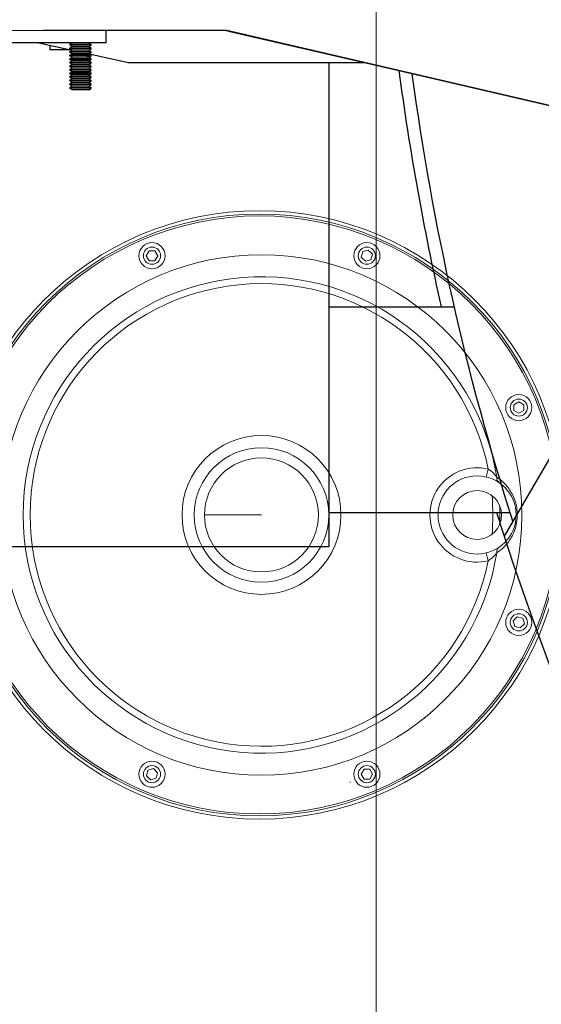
# Model space of a CAD drawing. Extents: x 0 to 796, y 0 to 496.
# Tile 98 of 242: x 82 to 90, y 405 to 419. Entities that reach past the tile are written whole.
import ezdxf

# ---------------------------------------------------------------- set-up
doc = ezdxf.new("R2010")
doc.units = 0
doc.header["$LTSCALE"] = 12
doc.header["$MEASUREMENT"] = 0
doc.header["$PDMODE"] = 1
doc.layers.get('0').update_dxf_attribs({"linetype": 'CONTINUOUS'})
doc.layers.get('Defpoints').update_dxf_attribs({"linetype": 'CONTINUOUS'})
doc.layers.add('D', color=2, linetype='CONTINUOUS')
doc.layers.add('X', color=1, linetype='CONTINUOUS')
doc.styles.get("Standard").update_dxf_attribs({"font": 'SIMPLEX.SHX', "width": 0.875})
doc.dimstyles.get("Standard").update_dxf_attribs({"dimscale": 28, "dimtxt": 0.125, "dimasz": 0.125, "dimexe": 0.04375, "dimexo": 0.0625, "dimgap": 0.04375, "dimtad": 0, "dimtih": 1, "dimtoh": 1, "dimdec": 4, "dimzin": 12, "dimdsep": 46, "dimlunit": 5, "dimtxsty": 'Standard', "dimcen": 0, "dimclrd": 256, "dimclre": 256, "dimclrt": 256, "dimadec": 1, "dimazin": 3, "dimtfac": 0.875, "dimtdec": 4, "dimtofl": 0, "dimtmove": 0, "dimatfit": 2, "dimfxl": 1, "dimtolj": 1, "dimtzin": 12, "dimlwd": 13, "dimlwe": 13, "dimarcsym": 0})

# ---------------------------------------------------------------- blocks, each defined once
blk = doc.blocks.new('*D112')
at = {"layer": 'D', "lineweight": 13, "transparency": 16777216}
for p, q in [((170.025, 416.596), (170.025, 343.478)), ((55.588, 410.799), (55.588, 343.478)), ((59.088, 344.703), (104.253, 344.703)), ((166.525, 344.703), (121.359, 344.703))]:
    blk.add_line(p, q, dxfattribs=at)
at = {"layer": 'D', "transparency": 16777216}
for points in [[(59.088, 345.287), (59.088, 344.12), (55.588, 344.703)], [(166.525, 345.287), (166.525, 344.12), (170.025, 344.703)]]:
    blk.add_solid(points, dxfattribs=at)
at = {"layer": 'Defpoints', "color": 0, "transparency": 16777216}
for p in [(170.025, 418.346), (55.588, 412.549), (170.025, 344.703)]:
    blk.add_point(p, dxfattribs=at)
at = {"layer": 'D', "transparency": 16777216, "insert": (112.806, 344.703), "char_height": 3.5, "attachment_point": 5}
blk.add_mtext('\\A1;114{\\H0.875x;\\S1/2;}{}{\\C2;%%p1}', dxfattribs=at)
blk = doc.blocks.new('*D113')
at = {"layer": 'D', "lineweight": 13, "transparency": 16777216}
for p, q in [((87.505, 421.953), (87.505, 356.465)), ((164.505, 421.953), (164.505, 356.465)), ((91.005, 357.69), (122.301, 357.69)), ((161.005, 357.69), (129.709, 357.69))]:
    blk.add_line(p, q, dxfattribs=at)
at = {"layer": 'D', "transparency": 16777216}
for points in [[(91.005, 358.273), (91.005, 357.106), (87.505, 357.69)], [(161.005, 358.273), (161.005, 357.106), (164.505, 357.69)]]:
    blk.add_solid(points, dxfattribs=at)
at = {"layer": 'Defpoints', "color": 0, "transparency": 16777216}
for p in [(87.505, 423.703), (164.505, 423.703), (87.505, 357.69)]:
    blk.add_point(p, dxfattribs=at)
at = {"layer": 'D', "transparency": 16777216, "insert": (126.005, 357.69), "char_height": 3.5, "attachment_point": 5}
blk.add_mtext('\\A1;77', dxfattribs=at)
blk = doc.blocks.new('GASTRAIN TOP')
at = {"layer": 'X', "lineweight": 0}
for p, q in [((-71.499, 373.971), (-71.457, 374.043)), ((-71.457, 374.043), (-71.374, 374.043)), ((-71.374, 374.043), (-71.332, 373.971)), ((-68.342, 374.03), (-68.261, 374.052)), ((-68.261, 374.052), (-68.201, 373.993)), ((-71.457, 373.898), (-71.499, 373.971)), ((-71.374, 373.898), (-71.457, 373.898)), ((-71.332, 373.971), (-71.374, 373.898)), ((-68.364, 373.949), (-68.342, 374.03)), ((-68.304, 373.89), (-68.364, 373.949)), ((-68.223, 373.911), (-68.304, 373.89)), ((-68.201, 373.993), (-68.223, 373.911)), ((-66.14, 371.797), (-66.067, 371.839)), ((-66.14, 371.713), (-66.14, 371.797)), ((-66.067, 371.839), (-65.994, 371.797)), ((-65.994, 371.797), (-65.994, 371.713)), ((-66.067, 371.672), (-66.14, 371.713)), ((-65.994, 371.713), (-66.067, 371.672)), ((-66.513, 370.858), (-66.541, 370.742)), ((-66.23, 370.597), (-66.23, 370.597)), ((-66.23, 370.545), (-66.23, 370.545)), ((-66.23, 369.833), (-66.23, 369.833)), ((-66.541, 369.635), (-66.513, 369.52)), ((-66.148, 368.644), (-66.089, 368.703)), ((-66.126, 368.563), (-66.148, 368.644)), ((-66.089, 368.703), (-66.008, 368.682)), ((-65.986, 368.601), (-66.045, 368.541)), ((-66.008, 368.682), (-65.986, 368.601)), ((-66.045, 368.541), (-66.126, 368.563)), ((-71.497, 366.385), (-71.475, 366.466)), ((-71.475, 366.466), (-71.394, 366.488)), ((-71.394, 366.488), (-71.334, 366.429)), ((-71.334, 366.429), (-71.356, 366.348)), ((-68.366, 366.407), (-68.324, 366.48)), ((-68.324, 366.48), (-68.241, 366.48)), ((-68.241, 366.48), (-68.199, 366.407)), ((-71.437, 366.326), (-71.497, 366.385)), ((-71.356, 366.348), (-71.437, 366.326)), ((-68.528, 366.288), (-68.528, 366.296)), ((-68.324, 366.334), (-68.366, 366.407)), ((-68.241, 366.334), (-68.324, 366.334)), ((-68.199, 366.407), (-68.241, 366.334))]:
    blk.add_line(p, q, dxfattribs=at)
for centre, radius in [((-69.849, 370.189), 4.438), ((-69.849, 370.189), 4.39), ((-69.849, 370.189), 4.362), ((-71.416, 373.971), 0.191), ((-71.416, 373.971), 0.125), ((-68.282, 373.971), 0.191), ((-68.282, 373.971), 0.125), ((-69.819, 370.189), 3.797), ((-66.067, 371.755), 0.191), ((-66.067, 371.755), 0.125), ((-69.819, 370.189), 1.159), ((-69.819, 370.189), 0.981), ((-69.819, 370.189), 0.831), ((-66.675, 370.189), 0.57), ((-66.675, 370.189), 0.356), ((-66.067, 368.622), 0.191), ((-66.067, 368.622), 0.125), ((-71.416, 366.407), 0.191), ((-68.282, 366.407), 0.191), ((-71.416, 366.407), 0.125), ((-68.282, 366.407), 0.125)]:
    blk.add_circle(centre, radius, dxfattribs=at)
for centre, radius, start, end in [((-69.819, 370.189), 3.475, 9.1545, 350.8455), ((-69.819, 370.189), 3.374, 11.4346, 348.5654), ((-66.675, 370.189), 0.688, 76.3835, 283.6165), ((-69.819, 370.189), 3.374, 355.2046, 4.7954), ((-69.819, 370.189), 3.475, 357.7184, 2.2816)]:
    blk.add_arc(centre, radius, start, end, dxfattribs=at)
at = {"layer": 'X', "lineweight": 0, "extrusion": (2.34684e-16, 3.17617e-09, 1)}
blk.add_ellipse((-69.811, 370.189), major_axis=(2.905, 0), ratio=0, start_param=1.573815, end_param=1.863646, dxfattribs=at)
at = {"layer": 'X', "lineweight": 0}
for points, knots in [([(-66.388, 370.742), (-66.4, 370.757), (-66.436, 370.8), (-66.484, 370.84), (-66.513, 370.858)], [0, 0, 0, 0, 0.321244, 0.7495694, 0.7495694, 0.7495694, 0.7495694]), ([(-66.388, 369.636), (-66.358, 369.656), (-66.317, 369.687), (-66.24, 369.764), (-66.16, 369.87), (-66.086, 370.07), (-66.085, 370.258), (-66.111, 370.364), (-66.133, 370.431), (-66.177, 370.53), (-66.24, 370.614), (-66.317, 370.69), (-66.358, 370.722), (-66.388, 370.742)], [-4.373447, -4.373447, -4.373447, -4.373447, -3.904863, -3.748669, -3.12389, -2.499112, -1.874334, -1.640042, -1.561945, -1.249556, -0.624778, -0.468584, 0, 0, 0, 0]), ([(-66.513, 369.52), (-66.504, 369.525), (-66.496, 369.531), (-66.478, 369.544), (-66.469, 369.551), (-66.458, 369.561), (-66.455, 369.564), (-66.44, 369.577), (-66.429, 369.588), (-66.413, 369.606), (-66.407, 369.613), (-66.396, 369.626), (-66.392, 369.631), (-66.388, 369.636)], [0, 0, 0, 0, 0.1299406, 0.1299406, 0.2695078, 0.2695078, 0.321244, 0.321244, 0.5171149, 0.5171149, 0.6432777, 0.6432777, 0.7495694, 0.7495694, 0.7495694, 0.7495694])]:
    blk.add_open_spline(points, degree=3, knots=knots, dxfattribs=at)
for points in [[(-66.388, 370.742), (-66.391, 370.707), (-66.378, 370.676), (-66.354, 370.66)], [(-66.354, 369.718), (-66.378, 369.702), (-66.391, 369.67), (-66.388, 369.636)]]:
    blk.add_open_spline(points, degree=3, dxfattribs=at)

msp = doc.modelspace()

# ---------------------------------------------------------------- linework, layer by layer
at = {"extrusion": (-2.44929e-16, -1, -2.22045e-16)}
for p, q in [((86.81729, 418.76588), (86.81729, 411.70338)), ((93.07125, 418.20338), (89.3718, 411.85963)), ((86.81729, 415.20338), (88.64709, 415.20338)), ((86.81729, 412.20338), (89.45896, 412.20338)), ((86.81729, 411.70338), (79.75675, 411.70338))]:
    msp.add_line(p, q, dxfattribs=at)
for start, end in [(197.916453, 72.429247), (187.543611, 192.754804), (197.379617, 197.916453)]:
    msp.add_arc((126.00479, 423.70338), 38.5, start, end)
at = {"extrusion": (5.43852e-32, 2.22045e-16, -1)}
msp.add_arc((-126.00479, 423.70338), 38.3125, 342.335053, 352.351057, dxfattribs=at)
at = {"layer": 'X', "extrusion": (-2.44929e-16, -1, -2.22045e-16)}
for p, q in [((77.26325, 419.23158), (85.31913, 419.23693)), ((83.32343, 419.23311), (82.65713, 419.23266)), ((85.29845, 419.23442), (83.32343, 419.23311)), ((83.57087, 419.05647), (83.57075, 419.23327)), ((85.31025, 419.23442), (85.29845, 419.23442)), ((85.35535, 419.22398), (85.31025, 419.23442)), ((90.43583, 418.04625), (85.32722, 419.23601)), ((85.32844, 419.2336), (85.32889, 419.23562)), ((85.32932, 419.2334), (90.41626, 418.04988)), ((85.35535, 419.22398), (88.45034, 418.50727)), ((83.57087, 419.05647), (69.32087, 419.04701)), ((82.58607, 419.05582), (83.07158, 418.94844)), ((82.75479, 418.95338), (82.75479, 419.0185)), ((83.07267, 419.05258), (83.03963, 419.02941)), ((83.0854, 419.02944), (83.03963, 419.02941)), ((83.03964, 419.02323), (83.03963, 419.02941)), ((83.0854, 419.02326), (83.03964, 419.02323)), ((83.0727, 419.00011), (83.03964, 419.02323)), ((83.0727, 419.00011), (83.03967, 418.97694)), ((83.07267, 419.05258), (83.06758, 419.05614)), ((83.28298, 419.05272), (83.07267, 419.05258)), ((83.28302, 419.00024), (83.0727, 419.00011)), ((83.30637, 419.02959), (83.0854, 419.02944)), ((83.35214, 419.02343), (83.0854, 419.02326)), ((83.31907, 419.05274), (83.28298, 419.05272)), ((83.3191, 419.00027), (83.28302, 419.00024)), ((83.35213, 419.02962), (83.30637, 419.02959)), ((83.31907, 419.05274), (83.32415, 419.05631)), ((83.31907, 419.05274), (83.35213, 419.02962)), ((83.3191, 419.00027), (83.35214, 419.02343)), ((83.3191, 419.00027), (83.35217, 418.97715)), ((83.35214, 419.02343), (83.35213, 419.02962)), ((83.04925, 418.95338), (82.75479, 418.95338)), ((83.08543, 418.97697), (83.03967, 418.97694)), ((83.03967, 418.97075), (83.03967, 418.97694)), ((83.08544, 418.97078), (83.03967, 418.97075)), ((83.07274, 418.94763), (83.03967, 418.97075)), ((83.07274, 418.94763), (83.0397, 418.92447)), ((83.08547, 418.9245), (83.0397, 418.92447)), ((83.03971, 418.91828), (83.0397, 418.92447)), ((83.08547, 418.91831), (83.03971, 418.91828)), ((83.07277, 418.89516), (83.03971, 418.91828)), ((83.07277, 418.89516), (83.03974, 418.872)), ((83.0855, 418.87203), (83.03974, 418.872)), ((83.03974, 418.86581), (83.03974, 418.872)), ((83.08551, 418.86584), (83.03974, 418.86581)), ((83.07281, 418.84269), (83.03974, 418.86581)), ((83.28305, 418.94777), (83.07274, 418.94763)), ((83.28309, 418.8953), (83.07277, 418.89516)), ((83.3064, 418.97712), (83.08543, 418.97697)), ((83.35217, 418.97096), (83.08544, 418.97078)), ((83.30644, 418.92465), (83.08547, 418.9245)), ((83.35221, 418.91849), (83.08547, 418.91831)), ((83.30647, 418.87217), (83.0855, 418.87203)), ((83.35224, 418.86602), (83.08551, 418.86584)), ((83.31914, 418.9478), (83.28305, 418.94777)), ((83.31917, 418.89532), (83.28309, 418.8953)), ((83.35217, 418.97715), (83.3064, 418.97712)), ((83.3522, 418.92468), (83.30644, 418.92465)), ((83.35224, 418.8722), (83.30647, 418.87217)), ((83.31914, 418.9478), (83.35217, 418.97096)), ((83.31914, 418.9478), (83.3522, 418.92468)), ((83.31917, 418.89532), (83.35221, 418.91849)), ((83.31917, 418.89532), (83.35224, 418.8722)), ((83.31921, 418.84285), (83.35224, 418.86602)), ((83.3226, 418.89293), (83.89709, 418.76588)), ((83.35217, 418.97096), (83.35217, 418.97715)), ((83.35221, 418.91849), (83.3522, 418.92468)), ((83.35224, 418.86602), (83.35224, 418.8722)), ((83.07281, 418.84269), (83.03977, 418.81952)), ((83.08554, 418.81956), (83.03977, 418.81952)), ((83.03978, 418.81334), (83.03977, 418.81952)), ((83.08554, 418.81337), (83.03978, 418.81334)), ((83.07284, 418.79022), (83.03978, 418.81334)), ((83.07284, 418.79022), (83.03981, 418.76705)), ((83.08557, 418.76708), (83.03981, 418.76705)), ((83.03981, 418.76086), (83.03981, 418.76705)), ((83.08558, 418.76089), (83.03981, 418.76086)), ((83.07288, 418.73774), (83.03981, 418.76086)), ((83.07288, 418.73774), (83.03984, 418.71458)), ((83.08561, 418.71461), (83.03984, 418.71458)), ((83.03985, 418.70839), (83.03984, 418.71458)), ((83.08561, 418.70842), (83.03985, 418.70839)), ((83.07291, 418.68527), (83.03985, 418.70839)), ((83.28312, 418.84283), (83.07281, 418.84269)), ((83.28316, 418.79036), (83.07284, 418.79022)), ((83.28319, 418.73788), (83.07288, 418.73774)), ((83.30651, 418.8197), (83.08554, 418.81956)), ((83.35228, 418.81354), (83.08554, 418.81337)), ((83.30654, 418.76723), (83.08557, 418.76708)), ((83.35231, 418.76107), (83.08558, 418.76089)), ((83.30658, 418.71476), (83.08561, 418.71461)), ((83.35235, 418.7086), (83.08561, 418.70842)), ((83.31921, 418.84285), (83.28312, 418.84283)), ((83.31924, 418.79038), (83.28316, 418.79036)), ((83.31928, 418.73791), (83.28319, 418.73788)), ((83.35227, 418.81973), (83.30651, 418.8197)), ((83.35231, 418.76726), (83.30654, 418.76723)), ((83.35234, 418.71479), (83.30658, 418.71476)), ((83.31921, 418.84285), (83.35227, 418.81973)), ((83.31924, 418.79038), (83.35228, 418.81354)), ((83.31924, 418.79038), (83.35231, 418.76726)), ((83.31928, 418.73791), (83.35231, 418.76107)), ((83.31928, 418.73791), (83.35234, 418.71479)), ((83.31931, 418.68544), (83.35235, 418.7086)), ((83.35228, 418.81354), (83.35227, 418.81973)), ((83.35231, 418.76107), (83.35231, 418.76726)), ((83.35235, 418.7086), (83.35234, 418.71479)), ((83.89709, 418.76588), (87.33357, 418.76588)), ((83.07291, 418.68527), (83.03988, 418.66211)), ((83.08564, 418.66214), (83.03988, 418.66211)), ((83.03988, 418.65592), (83.03988, 418.66211)), ((83.08565, 418.65595), (83.03988, 418.65592)), ((83.07295, 418.6328), (83.03988, 418.65592)), ((83.07295, 418.6328), (83.03991, 418.60964)), ((83.08568, 418.60967), (83.03991, 418.60964)), ((83.03992, 418.60345), (83.03991, 418.60964)), ((83.08568, 418.60348), (83.03992, 418.60345)), ((83.07298, 418.58033), (83.03992, 418.60345)), ((83.07298, 418.58033), (83.03995, 418.55716)), ((83.28323, 418.68541), (83.07291, 418.68527)), ((83.28326, 418.63294), (83.07295, 418.6328)), ((83.2833, 418.58047), (83.07298, 418.58033)), ((83.30661, 418.66229), (83.08564, 418.66214)), ((83.35238, 418.65613), (83.08565, 418.65595)), ((83.30665, 418.60981), (83.08568, 418.60967)), ((83.35242, 418.60366), (83.08568, 418.60348)), ((83.31931, 418.68544), (83.28323, 418.68541)), ((83.31935, 418.63296), (83.28326, 418.63294)), ((83.31938, 418.58049), (83.2833, 418.58047)), ((83.35238, 418.66232), (83.30661, 418.66229)), ((83.35241, 418.60984), (83.30665, 418.60981)), ((83.31931, 418.68544), (83.35238, 418.66232)), ((83.31935, 418.63296), (83.35238, 418.65613)), ((83.31935, 418.63296), (83.35241, 418.60984)), ((83.31938, 418.58049), (83.35242, 418.60366)), ((83.31938, 418.58049), (83.35245, 418.55737)), ((83.35238, 418.65613), (83.35238, 418.66232)), ((83.35242, 418.60366), (83.35241, 418.60984)), ((83.08571, 418.55719), (83.03995, 418.55716)), ((83.03995, 418.55098), (83.03995, 418.55716)), ((83.08572, 418.55101), (83.03995, 418.55098)), ((83.07302, 418.52786), (83.03995, 418.55098)), ((83.07302, 418.52786), (83.03998, 418.50469)), ((83.08575, 418.50472), (83.03998, 418.50469)), ((83.03999, 418.4985), (83.03998, 418.50469)), ((83.08575, 418.49853), (83.03999, 418.4985)), ((83.07305, 418.47538), (83.03999, 418.4985)), ((83.07305, 418.47538), (83.04002, 418.45222)), ((83.08578, 418.45225), (83.04002, 418.45222)), ((83.04002, 418.44603), (83.04002, 418.45222)), ((83.08579, 418.44606), (83.04002, 418.44603)), ((83.07309, 418.42291), (83.04002, 418.44603)), ((83.07309, 418.42291), (83.04005, 418.39975)), ((83.28333, 418.528), (83.07302, 418.52786)), ((83.28337, 418.47552), (83.07305, 418.47538)), ((83.2834, 418.42305), (83.07309, 418.42291)), ((83.30668, 418.55734), (83.08571, 418.55719)), ((83.35245, 418.55118), (83.08572, 418.55101)), ((83.30672, 418.50487), (83.08575, 418.50472)), ((83.35249, 418.49871), (83.08575, 418.49853)), ((83.30675, 418.4524), (83.08578, 418.45225)), ((83.35252, 418.44624), (83.08579, 418.44606)), ((83.31942, 418.52802), (83.28333, 418.528)), ((83.31945, 418.47555), (83.28337, 418.47552)), ((83.31949, 418.42307), (83.2834, 418.42305)), ((83.35245, 418.55737), (83.30668, 418.55734)), ((83.35248, 418.5049), (83.30672, 418.50487)), ((83.35252, 418.45243), (83.30675, 418.4524)), ((83.31942, 418.52802), (83.35245, 418.55118)), ((83.31942, 418.52802), (83.35248, 418.5049)), ((83.31945, 418.47555), (83.35249, 418.49871)), ((83.31945, 418.47555), (83.35252, 418.45243)), ((83.31949, 418.42307), (83.35252, 418.44624)), ((83.31949, 418.42307), (83.35255, 418.39995)), ((83.35245, 418.55118), (83.35245, 418.55737)), ((83.35249, 418.49871), (83.35248, 418.5049)), ((83.35252, 418.44624), (83.35252, 418.45243)), ((83.08582, 418.39978), (83.04005, 418.39975)), ((83.04006, 418.39356), (83.04005, 418.39975)), ((83.08582, 418.39359), (83.04006, 418.39356)), ((83.07312, 418.37044), (83.04006, 418.39356)), ((83.31952, 418.3706), (83.07312, 418.37044)), ((83.30679, 418.39992), (83.08582, 418.39978)), ((83.35256, 418.39377), (83.08582, 418.39359)), ((83.35255, 418.39995), (83.30679, 418.39992)), ((83.31952, 418.3706), (83.35256, 418.39377)), ((83.35256, 418.39377), (83.35255, 418.39995))]:
    msp.add_line(p, q, dxfattribs=at)
at = {"layer": 'X', "extrusion": (5.43852e-32, 2.22045e-16, -1)}
msp.add_arc((-85.29872, 419.10192), 0.135, 89.961974, 102.715993, dxfattribs=at)
at = {"layer": 'X', "extrusion": (4.31408e-32, 2.22045e-16, -1)}
msp.add_ellipse((85.30272, 419.11937), major_axis=(0.12255, -0.02808), ratio=0.93130537, start_param=-1.5743782, end_param=-1.56723016, dxfattribs=at)
at = {"layer": 'X'}
msp.add_open_spline([(85.31913, 419.23693), (85.32186, 419.23662), (85.32459, 419.23631), (85.32722, 419.23601)], degree=3, dxfattribs=at)

# ---------------------------------------------------------------- block references
msp.add_blockref('GASTRAIN TOP', (155.6532, 41.97789))

# ---------------------------------------------------------------- dimensions: what is measured, and where the dimension line sits
at = {"layer": 'D'}
dim = msp.add_linear_dim(base=(87.50479, 357.68981), p1=(164.50479, 423.70338), p2=(87.50479, 423.70338), dimstyle='Standard', dxfattribs=at)
dim.commit()
dim.dimension.update_dxf_attribs({"geometry": '*D113', "text_midpoint": (126.00479, 357.68981)})
dim = msp.add_linear_dim(base=(170.02466, 344.70327), p1=(55.58785, 412.54935), p2=(170.02466, 418.34591), text='<>{}{\\C2;%%p1}', dimstyle='Standard', override={"dimdec": 1}, dxfattribs=at)
dim.commit()
dim.dimension.update_dxf_attribs({"geometry": '*D112', "text_midpoint": (112.80625, 344.70327)})

doc.saveas('drawing.dxf')
